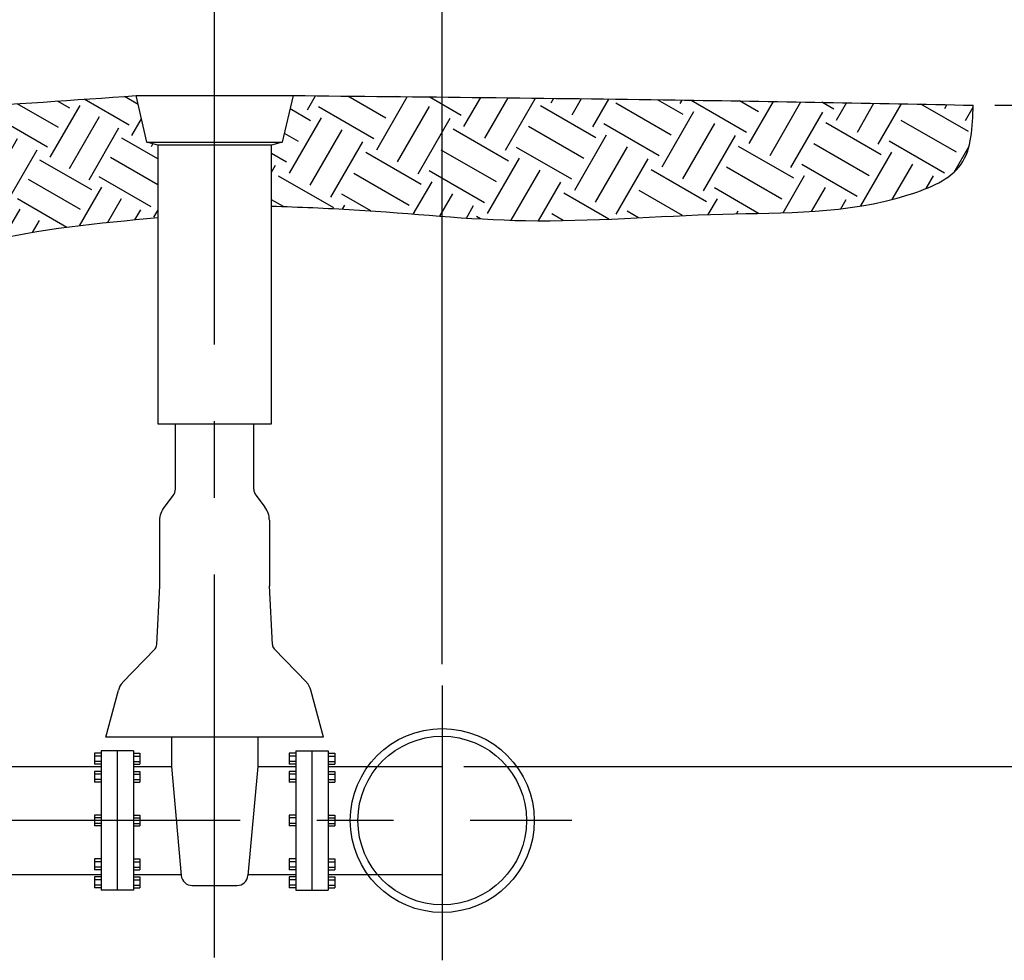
# Model space of a CAD drawing. Header units: feet. Extents: x 100 to 230, y 0 to 21.
# Tile 22 of 31: x 123.58 to 126.79, y 3.76 to 6.83. Entities that reach past the tile are written whole.
import ezdxf

# ---------------------------------------------------------------- set-up
doc = ezdxf.new("R2010")
doc.units = ezdxf.units.FT
doc.header["$MEASUREMENT"] = 0
doc.linetypes.add('( Center )', pattern=[2, 1.25, -0.25, 0.25, -0.25])
for name, color, linetype in [('PF_P_Text', 7, 'Continuous'), ('SC_Shading1', 253, 'Continuous'), ('SH_Text', 7, 'Continuous')]:
    doc.layers.add(name, color=color, linetype=linetype)
doc.styles.add('Slanted-Normal', font='calibrii.ttf', dxfattribs={"height": 0.14})
doc.dimstyles.new('Dec-0  Slanted', dxfattribs={"dimtxt": 0.14, "dimasz": 0.14, "dimexe": 0.07, "dimexo": 0.07, "dimgap": 0.07, "dimtad": 1, "dimdec": 0, "dimzin": 3, "dimdsep": 46, "dimtxsty": 'Slanted-Normal', "dimblk": 'Dim1', "dimcen": 0, "dimclrd": 95, "dimclre": 95, "dimclrt": 7, "dimaunit": 1, "dimadec": 5, "dimazin": 3, "dimtfac": 1, "dimtdec": 0, "dimtmove": 1, "dimatfit": 0, "dimldrblk": 'Dim1', "dimfxl": 1, "dimtolj": 1, "dimtzin": 0, "dimlwd": -1, "dimlwe": -1, "dimarcsym": 0})

# ---------------------------------------------------------------- blocks, each defined once
blk = doc.blocks.new('*X815')
at = {"color": 0}
for p, q in [((28.5442, 20.3306), (28.571, 20.377)), ((28.6031, 20.2921), (28.6515, 20.3758)), ((28.8678, 20.3287), (28.7874, 20.3751)), ((28.8593, 20.3607), (28.8682, 20.3761)), ((29.0536, 20.2755), (28.8913, 20.3693)), ((29.0888, 20.3364), (29.0103, 20.3817)), ((29.0622, 20.2435), (29.1471, 20.3905)), ((28.8327, 20.2678), (28.6703, 20.3615)), ((28.8061, 20.1749), (28.8998, 20.3373)), ((29.1231, 20.2083), (29.195, 20.3328)), ((28.6117, 20.26), (28.5442, 20.299)), ((28.7975, 20.2069), (28.6351, 20.3006)), ((28.867, 20.1397), (28.9607, 20.3021)), ((28.55, 20.1062), (28.6437, 20.2686)), ((28.9279, 20.1046), (29.0216, 20.2669)), ((30.5419, 20.2282), (30.5034, 20.2504)), ((30.7277, 20.175), (30.5872, 20.2562)), ((30.7559, 20.2399), (30.7125, 20.265)), ((28.5765, 20.1992), (28.5442, 20.2178)), ((28.6109, 20.0711), (28.7046, 20.2335)), ((29.1926, 20.1412), (29.0302, 20.2349)), ((29.7649, 20.0543), (29.8569, 20.2136)), ((29.8992, 20.1933), (29.9124, 20.2161)), ((29.9601, 20.1581), (29.9959, 20.2201)), ((30.021, 20.1229), (30.0796, 20.2243)), ((30.2857, 20.1596), (30.1655, 20.229)), ((30.2163, 20.2267), (30.2194, 20.2321)), ((30.2772, 20.1916), (30.3035, 20.2372)), ((30.5067, 20.1673), (30.3774, 20.242)), ((30.4801, 20.0744), (30.5739, 20.2368)), ((28.6718, 20.0359), (28.7655, 20.1983)), ((29.184, 20.1732), (29.195, 20.1921)), ((29.4259, 20.1234), (29.4689, 20.1979)), ((29.4479, 20.0208), (29.5416, 20.1832)), ((29.6345, 20.1566), (29.5572, 20.2013)), ((29.6431, 20.1246), (29.6904, 20.2066)), ((29.704, 20.0895), (29.7736, 20.21)), ((30.0296, 20.0909), (29.8672, 20.1847)), ((30.2506, 20.0987), (30.0882, 20.1924)), ((30.4716, 20.1064), (30.3092, 20.2002)), ((30.541, 20.0392), (30.6348, 20.2016)), ((30.7363, 20.143), (30.7663, 20.195)), ((28.9365, 20.0725), (28.7741, 20.1663)), ((29.1574, 20.0803), (28.9951, 20.174)), ((30.224, 20.0058), (30.3178, 20.1681)), ((30.6019, 20.0041), (30.6957, 20.1665)), ((29.5088, 19.9857), (29.6025, 20.1481)), ((29.9945, 20.03), (29.8321, 20.1238)), ((30.2154, 20.0378), (30.053, 20.1315)), ((30.2849, 19.9706), (30.3786, 20.133)), ((30.8172, 20.0692), (30.7042, 20.1344)), ((28.9013, 20.0117), (28.7389, 20.1054)), ((29.1223, 20.0194), (28.9599, 20.1131)), ((29.1309, 19.9874), (29.195, 20.0984)), ((29.7735, 20.0223), (29.6111, 20.1161)), ((29.9679, 19.9371), (30.0616, 20.0995)), ((30.3458, 19.9354), (30.4395, 20.0978)), ((30.7972, 20.1079), (30.802, 20.1163)), ((28.6803, 20.0039), (28.5442, 20.0825)), ((28.8747, 19.9187), (28.9685, 20.0811)), ((29.9593, 19.9691), (29.7969, 20.0629)), ((30.0288, 19.902), (30.1225, 20.0644)), ((30.6105, 19.9721), (30.4481, 20.0658)), ((30.8172, 19.9881), (30.6691, 20.0735)), ((28.8661, 19.9508), (28.7038, 20.0445)), ((28.9356, 19.8836), (29.0294, 20.046)), ((29.7383, 19.9614), (29.5759, 20.0552)), ((29.7117, 19.8685), (29.8055, 20.0309)), ((30.0897, 19.8668), (30.1834, 20.0292)), ((28.6452, 19.943), (28.5442, 20.0013)), ((28.6186, 19.8501), (28.7123, 20.0125)), ((28.9965, 19.8484), (29.0903, 20.0108)), ((29.5173, 19.9537), (29.4259, 20.0065)), ((30.3544, 19.9034), (30.192, 19.9972)), ((30.5753, 19.9112), (30.413, 20.0049)), ((30.7963, 19.9189), (30.6339, 20.0127)), ((28.6795, 19.815), (28.7732, 19.9773)), ((29.195, 19.9233), (29.0988, 19.9788)), ((29.7032, 19.9005), (29.5408, 19.9943)), ((29.7726, 19.8333), (29.8664, 19.9957)), ((30.5726, 19.8596), (30.6425, 19.9806)), ((28.7404, 19.7798), (28.8341, 19.9422)), ((29.1917, 19.9522), (29.195, 19.9578)), ((29.4556, 19.7999), (29.5494, 19.9623)), ((29.8335, 19.7982), (29.9273, 19.9606)), ((30.3192, 19.8425), (30.1568, 19.9363)), ((30.5328, 19.8545), (30.3778, 19.944)), ((30.6595, 19.8694), (30.7034, 19.9455)), ((28.61, 19.8821), (28.5442, 19.9201)), ((29.0051, 19.8164), (28.8427, 19.9102)), ((29.195, 19.8421), (29.0637, 19.9179)), ((29.4822, 19.8928), (29.4259, 19.9253)), ((29.5165, 19.7647), (29.6103, 19.9271)), ((30.0982, 19.8348), (29.9359, 19.9286)), ((30.3343, 19.8219), (30.3864, 19.912)), ((30.7457, 19.8781), (30.7643, 19.9103)), ((30.8049, 19.8869), (30.8172, 19.9082)), ((28.5442, 19.815), (28.578, 19.8736)), ((29.5774, 19.7296), (29.6712, 19.8919)), ((30.2482, 19.8023), (30.1217, 19.8754)), ((30.4252, 19.8386), (30.4473, 19.8769)), ((28.9699, 19.7555), (28.8076, 19.8493)), ((29.1909, 19.7633), (29.0285, 19.857)), ((29.447, 19.8319), (29.4259, 19.8441)), ((29.8421, 19.7662), (29.6797, 19.8599)), ((30.0631, 19.7739), (29.9007, 19.8677)), ((30.0783, 19.7533), (30.1303, 19.8434)), ((28.749, 19.7478), (28.5866, 19.8415)), ((28.9434, 19.6626), (29.0371, 19.825)), ((28.9348, 19.6946), (28.7724, 19.7884)), ((29.0042, 19.6275), (29.098, 19.7898)), ((29.586, 19.6975), (29.4259, 19.79)), ((29.807, 19.7053), (29.6446, 19.799)), ((30.0018, 19.7281), (29.8655, 19.8068)), ((30.1767, 19.7832), (30.1911, 19.8082)), ((28.7499, 19.7026), (28.781, 19.7564)), ((29.0651, 19.5923), (29.1589, 19.7547)), ((29.8091, 19.6622), (29.8741, 19.7748)), ((28.8139, 19.6727), (28.8419, 19.7212)), ((29.195, 19.7068), (29.1675, 19.7227)), ((29.7659, 19.6478), (29.6094, 19.7381)), ((29.9103, 19.6969), (29.935, 19.7396)), ((29.5508, 19.6367), (29.4259, 19.7088)), ((29.5474, 19.5838), (29.618, 19.7061)), ((28.8788, 19.6446), (28.9028, 19.6861)), ((29.2947, 19.568), (29.1323, 19.6618)), ((29.3213, 19.6609), (29.326, 19.6691)), ((29.6434, 19.6095), (29.6789, 19.671)), ((29.0113, 19.5963), (28.9113, 19.654)), ((29.3115, 19.5502), (29.3619, 19.6375)), ((29.5146, 19.5763), (29.4259, 19.6276)), ((29.1687, 19.5596), (29.0972, 19.6009)), ((29.3961, 19.5562), (29.4228, 19.6023))]:
    blk.add_line(p, q, dxfattribs=at)
blk = doc.blocks.new('Dim1')
h = blk.add_hatch(color=4)
h.dxf.hatch_style = 1
h.paths.add_polyline_path([(0, 0), (-1, -0.2), (-1, 0.2)])
at = {"color": 4}
blk.add_lwpolyline([(0, 0), (-1, -0.2), (-1, 0.2), (0, 0)], dxfattribs=at)
blk = doc.blocks.new('*D898')
at = {"layer": 'Defpoints', "color": 0, "transparency": 16777216}
for p in [(118.4849, 9.1656), (124.9541, 8.8791), (124.9541, 4.6541)]:
    blk.add_point(p, dxfattribs=at)
at = {"layer": 'PF_P_Text', "color": 95, "linetype": 'Continuous', "transparency": 16777216}
for p, q in [((118.4849, 9.0956), (118.4849, 8.8091)), ((124.9541, 4.7241), (124.9541, 8.9491)), ((118.6249, 8.8791), (124.8141, 8.8791))]:
    blk.add_line(p, q, dxfattribs=at)
at = {"layer": 'PF_P_Text', "color": 95, "transparency": 16777216, "xscale": 0.14, "yscale": 0.14, "zscale": 0.14, "rotation": 180}
blk.add_blockref('Dim1', (118.4849, 8.8791), dxfattribs=at)
at = {"layer": 'PF_P_Text', "color": 95, "transparency": 16777216, "xscale": 0.14, "yscale": 0.14, "zscale": 0.14}
blk.add_blockref('Dim1', (124.9541, 8.8791), dxfattribs=at)
at = {"layer": 'PF_P_Text', "color": 7, "transparency": 16777216, "insert": (121.7195, 9.0208), "char_height": 0.14, "attachment_point": 5, "style": 'Slanted-Normal'}
blk.add_mtext('\\A1;{9\'-0" MIN}', dxfattribs=at)
blk = doc.blocks.new('*D900')
at = {"layer": 'Defpoints', "color": 0, "transparency": 16777216}
for p in [(124.9541, 8.4883), (124.2118, 6.8636), (124.9541, 4.6541)]:
    blk.add_point(p, dxfattribs=at)
at = {"layer": 'PF_P_Text', "color": 95, "linetype": 'Continuous', "transparency": 16777216}
for p, q in [((124.2118, 6.9336), (124.2118, 8.5583)), ((124.9541, 4.7241), (124.9541, 8.5583)), ((124.0718, 8.4883), (123.9318, 8.4883)), ((124.2118, 8.4883), (124.9541, 8.4883)), ((125.0941, 8.4883), (125.9882, 8.4883))]:
    blk.add_line(p, q, dxfattribs=at)
at = {"layer": 'PF_P_Text', "color": 95, "transparency": 16777216, "xscale": 0.14, "yscale": 0.14, "zscale": 0.14}
blk.add_blockref('Dim1', (124.2118, 8.4883), dxfattribs=at)
at = {"layer": 'PF_P_Text', "color": 95, "transparency": 16777216, "xscale": 0.14, "yscale": 0.14, "zscale": 0.14, "rotation": 180}
blk.add_blockref('Dim1', (124.9541, 8.4883), dxfattribs=at)
at = {"layer": 'PF_P_Text', "color": 7, "transparency": 16777216, "insert": (125.6111, 8.63), "char_height": 0.14, "attachment_point": 5, "style": 'Slanted-Normal'}
blk.add_mtext('\\A1;{VARIES}', dxfattribs=at)
blk = doc.blocks.new('*D894')
at = {"layer": 'Defpoints', "color": 0, "transparency": 16777216}
for p in [(126.6858, 6.547), (124.9541, 4.39), (127.6955, 4.39)]:
    blk.add_point(p, dxfattribs=at)
at = {"layer": 'PF_P_Text', "color": 95, "linetype": 'Continuous', "transparency": 16777216}
for p, q in [((126.7558, 6.547), (127.7655, 6.547)), ((127.6955, 6.407), (127.6955, 4.53)), ((125.0241, 4.39), (127.7655, 4.39))]:
    blk.add_line(p, q, dxfattribs=at)
at = {"layer": 'PF_P_Text', "color": 95, "transparency": 16777216, "xscale": 0.14, "yscale": 0.14, "zscale": 0.14}
for p, rotation in [((127.6955, 6.547), 90), ((127.6955, 4.39), 270)]:
    blk.add_blockref('Dim1', p, dxfattribs=dict(at, rotation=rotation))
at = {"layer": 'PF_P_Text', "color": 7, "transparency": 16777216, "insert": (127.4377, 5.4685), "char_height": 0.14, "attachment_point": 5, "rotation": 90, "style": 'Slanted-Normal'}
blk.add_mtext('\\A1;4\'-0" \\PMIN.', dxfattribs=at)

msp = doc.modelspace()

# ---------------------------------------------------------------- hatches: boundary and pattern name
at = {"layer": 'SC_Shading1'}
h = msp.add_hatch(dxfattribs=at)
h.set_pattern_fill('EARTH', color=256, scale=0.83375, angle=60, style=0)
h.set_pattern_definition([(60, (91.70907, 1.40378), (-0.0762934, 0.2847309), [0.2084375, -0.2084375]), (60, (91.64138, 1.44286), (-0.0762934, 0.2847309), [0.2084375, -0.2084375]), (60, (91.57369, 1.48195), (-0.0762934, 0.2847309), [0.2084375, -0.2084375]), (150, (91.56415, 1.51754), (-0.2847309, -0.0762934), [0.2084375, -0.2084375]), (150, (91.60323, 1.58523), (-0.2847309, -0.0762934), [0.2084375, -0.2084375]), (150, (91.64231, 1.65292), (-0.2847309, -0.0762934), [0.2084375, -0.2084375])])
edge = h.paths.add_edge_path()
edge.add_line((124.4325, 6.426), (124.3972, 6.4166))
edge.add_line((124.3972, 6.4166), (124.3972, 6.2178))
edge.add_spline(control_points=[(124.3972, 6.2178), (124.4872, 6.2148), (124.7636, 6.2044), (125.2523, 6.1501), (125.8616, 6.2043), (126.3323, 6.1882), (126.679, 6.3328), (126.6835, 6.4756), (126.6858, 6.547)], knot_values=[0.066603, 0.066603, 0.066603, 0.066603, 0.325818, 0.862667, 1.480164, 2.066598, 2.255014, 2.44385, 2.44385, 2.44385, 2.44385], degree=3, periodic=0)
edge.add_spline(control_points=[(126.6858, 6.547), (126.6855, 6.547), (126.3614, 6.5535), (125.6221, 6.5671), (124.8831, 6.5744), (124.4677, 6.5785)], knot_values=[0, 0, 0, 0, 0.000838, 0.932908, 2.128449, 2.128449, 2.128449, 2.128449], degree=3, periodic=0)
edge.add_line((124.4677, 6.5785), (124.4325, 6.426))

# ---------------------------------------------------------------- linework, layer by layer
at = {"layer": 'SH_Text', "linetype": '( Center )'}
for p, q in [((124.2118, 3.7667), (124.2118, 6.8636)), ((121.045, 4.2153), (125.3763, 4.2153))]:
    msp.add_line(p, q, dxfattribs=at)
at = {"layer": 'SH_Text'}
for p, q in [((123.9912, 6.426), (124.4325, 6.426)), ((124.3397, 5.295), (124.3397, 5.5076)), ((124.347, 5.2734), (124.3757, 5.2362)), ((124.3903, 5.1932), (124.3903, 4.9777)), ((124.0232, 4.7876), (124.0334, 4.9795)), ((124.4004, 4.7876), (124.3903, 4.9795)), ((123.9115, 4.6634), (124.0174, 4.7741)), ((124.5121, 4.6634), (124.4062, 4.7741)), ((123.8567, 4.4858), (123.8978, 4.639)), ((124.567, 4.4858), (124.5259, 4.639)), ((124.9541, 4.6541), (124.9541, 3.7577)), ((124.567, 4.4858), (123.8567, 4.4858)), ((124.0707, 4.4858), (124.0707, 4.39)), ((124.3529, 4.4858), (124.3529, 4.39)), ((123.8203, 4.433), (123.8203, 4.3978)), ((123.8415, 4.433), (123.8203, 4.433)), ((123.8415, 4.4409), (123.8415, 3.9864)), ((123.9473, 4.4409), (123.8415, 4.4409)), ((123.8944, 4.4409), (123.8944, 3.9864)), ((123.9473, 4.4409), (123.9473, 3.9864)), ((123.9473, 4.433), (123.9684, 4.433)), ((123.9684, 4.433), (123.9684, 4.3978)), ((124.4552, 4.433), (124.4552, 4.3978)), ((124.4764, 4.433), (124.4552, 4.433)), ((124.4764, 4.4409), (124.4764, 3.9864)), ((124.4764, 4.4409), (124.5822, 4.4409)), ((124.5293, 4.4409), (124.5293, 3.9864)), ((124.5822, 4.4409), (124.5822, 3.9864)), ((124.5822, 4.433), (124.6033, 4.433)), ((124.6033, 4.433), (124.6033, 4.3978)), ((123.8415, 4.4239), (123.8203, 4.4239)), ((123.8415, 4.4062), (123.8203, 4.4062)), ((123.9473, 4.4239), (123.9684, 4.4239)), ((123.9473, 4.4062), (123.9684, 4.4062)), ((124.4764, 4.4239), (124.4552, 4.4239)), ((124.4764, 4.4062), (124.4552, 4.4062)), ((124.5822, 4.4239), (124.6033, 4.4239)), ((124.5822, 4.4062), (124.6033, 4.4062)), ((121.9481, 4.39), (123.8415, 4.39)), ((123.8415, 4.3978), (123.8203, 4.3978)), ((123.8415, 4.374), (123.8203, 4.374)), ((123.8203, 4.374), (123.8203, 4.3387)), ((123.9473, 4.3978), (123.9684, 4.3978)), ((123.9473, 4.39), (124.0707, 4.39)), ((123.9473, 4.374), (123.9684, 4.374)), ((123.9684, 4.374), (123.9684, 4.3387)), ((124.0707, 4.39), (124.1031, 4.0341)), ((124.3529, 4.39), (124.3206, 4.0341)), ((124.3529, 4.39), (124.4764, 4.39)), ((124.4764, 4.3978), (124.4552, 4.3978)), ((124.4552, 4.374), (124.4552, 4.3387)), ((124.4764, 4.374), (124.4552, 4.374)), ((124.5822, 4.3978), (124.6033, 4.3978)), ((124.5822, 4.39), (124.9541, 4.39)), ((124.5822, 4.374), (124.6033, 4.374)), ((124.6033, 4.374), (124.6033, 4.3387)), ((123.8415, 4.3648), (123.8203, 4.3648)), ((123.8415, 4.3471), (123.8203, 4.3471)), ((123.8415, 4.3387), (123.8203, 4.3387)), ((123.9473, 4.3648), (123.9684, 4.3648)), ((123.9473, 4.3471), (123.9684, 4.3471)), ((123.9473, 4.3387), (123.9684, 4.3387)), ((124.4764, 4.3648), (124.4552, 4.3648)), ((124.4764, 4.3471), (124.4552, 4.3471)), ((124.4764, 4.3387), (124.4552, 4.3387)), ((124.5822, 4.3648), (124.6033, 4.3648)), ((124.5822, 4.3471), (124.6033, 4.3471)), ((124.5822, 4.3387), (124.6033, 4.3387)), ((123.8415, 4.2313), (123.8203, 4.2313)), ((123.8203, 4.2313), (123.8203, 4.196)), ((123.8415, 4.2222), (123.8203, 4.2222)), ((123.9473, 4.2313), (123.9684, 4.2313)), ((123.9473, 4.2222), (123.9684, 4.2222)), ((123.9684, 4.2313), (123.9684, 4.196)), ((124.4552, 4.2313), (124.4552, 4.196)), ((124.4764, 4.2313), (124.4552, 4.2313)), ((124.4764, 4.2222), (124.4552, 4.2222)), ((124.5822, 4.2313), (124.6033, 4.2313)), ((124.5822, 4.2222), (124.6033, 4.2222)), ((124.6033, 4.2313), (124.6033, 4.196)), ((123.8415, 4.2044), (123.8203, 4.2044)), ((123.8415, 4.196), (123.8203, 4.196)), ((123.9473, 4.2044), (123.9684, 4.2044)), ((123.9473, 4.196), (123.9684, 4.196)), ((124.4764, 4.2044), (124.4552, 4.2044)), ((124.4764, 4.196), (124.4552, 4.196)), ((124.5822, 4.2044), (124.6033, 4.2044)), ((124.5822, 4.196), (124.6033, 4.196)), ((123.8415, 4.0886), (123.8203, 4.0886)), ((123.8203, 4.0886), (123.8203, 4.0534)), ((123.8415, 4.0795), (123.8203, 4.0795)), ((123.9473, 4.0886), (123.9684, 4.0886)), ((123.9473, 4.0795), (123.9684, 4.0795)), ((123.9684, 4.0886), (123.9684, 4.0534)), ((124.4552, 4.0886), (124.4552, 4.0534)), ((124.4764, 4.0886), (124.4552, 4.0886)), ((124.4764, 4.0795), (124.4552, 4.0795)), ((124.5822, 4.0886), (124.6033, 4.0886)), ((124.5822, 4.0795), (124.6033, 4.0795)), ((124.6033, 4.0886), (124.6033, 4.0534)), ((123.8415, 4.0618), (123.8203, 4.0618)), ((123.8415, 4.0534), (123.8203, 4.0534)), ((123.9473, 4.0618), (123.9684, 4.0618)), ((123.9473, 4.0534), (123.9684, 4.0534)), ((124.4764, 4.0618), (124.4552, 4.0618)), ((124.4764, 4.0534), (124.4552, 4.0534)), ((124.5822, 4.0618), (124.6033, 4.0618)), ((124.5822, 4.0534), (124.6033, 4.0534)), ((121.9481, 4.0373), (123.8415, 4.0373)), ((123.8415, 4.0295), (123.8203, 4.0295)), ((123.8203, 4.0295), (123.8203, 3.9943)), ((123.8415, 4.0204), (123.8203, 4.0204)), ((123.9473, 4.0373), (124.1028, 4.0373)), ((123.9473, 4.0295), (123.9684, 4.0295)), ((123.9473, 4.0204), (123.9684, 4.0204)), ((123.9684, 4.0295), (123.9684, 3.9943)), ((124.3208, 4.0373), (124.4764, 4.0373)), ((124.4552, 4.0295), (124.4552, 3.9943)), ((124.4764, 4.0295), (124.4552, 4.0295)), ((124.4764, 4.0204), (124.4552, 4.0204)), ((124.5822, 4.0373), (124.9541, 4.0373)), ((124.5822, 4.0295), (124.6033, 4.0295)), ((124.5822, 4.0204), (124.6033, 4.0204)), ((124.6033, 4.0295), (124.6033, 3.9943)), ((123.8415, 4.0027), (123.8203, 4.0027)), ((123.8415, 3.9943), (123.8203, 3.9943)), ((123.9473, 3.9864), (123.8415, 3.9864)), ((123.9473, 4.0027), (123.9684, 4.0027)), ((123.9473, 3.9943), (123.9684, 3.9943)), ((124.1382, 4.002), (124.2854, 4.002)), ((124.4764, 4.0027), (124.4552, 4.0027)), ((124.4764, 3.9943), (124.4552, 3.9943)), ((124.4764, 3.9864), (124.5822, 3.9864)), ((124.5822, 4.0027), (124.6033, 4.0027)), ((124.5822, 3.9943), (124.6033, 3.9943))]:
    msp.add_line(p, q, dxfattribs=at)
msp.add_lwpolyline([(123.9559, 6.5785), (124.4677, 6.5785), (124.4325, 6.426), (124.3972, 6.4166), (124.0264, 6.4166), (123.9912, 6.426)], close=True, dxfattribs=at)
msp.add_lwpolyline([(124.0264, 6.4166), (124.0264, 5.5076), (124.3972, 5.5076), (124.3972, 6.4166)], dxfattribs=at)
msp.add_lwpolyline([(124.0333, 4.9777), (124.0333, 5.1932, -0.165573), (124.048, 5.2362), (124.0766, 5.2734, 0.165573), (124.084, 5.295), (124.084, 5.5076)], format="xyb", dxfattribs=at)
for radius in [0.3, 0.275]:
    msp.add_circle((124.9541, 4.2137), radius, dxfattribs=at)
for centre, radius, start, end in [((124.3749, 5.295), 0.0353, 180, 217.6054), ((124.3198, 5.1932), 0.0705, 0, 37.6054), ((124.0021, 4.7887), 0.0212, 316.2714, 356.9736), ((124.4215, 4.7887), 0.0212, 183.0264, 223.7286), ((123.9523, 4.6244), 0.0564, 136.2714, 164.9859), ((124.4714, 4.6244), 0.0564, 15.0141, 43.7286), ((124.1382, 4.0373), 0.0353, 185.1944, 270), ((124.2854, 4.0373), 0.0353, 270, 354.8056)]:
    msp.add_arc(centre, radius, start, end, dxfattribs=at)
for points in [[(122.5764, 6.5041), (123.35, 6.5385), (123.9559, 6.5785)], [(124.0264, 6.1797), (123.4559, 6.0991), (122.8645, 5.9112), (122.4344, 5.8307), (121.6576, 6.0991)]]:
    msp.add_spline(points, degree=3, dxfattribs=at)
for points, knots in [([(124.4677, 6.5785), (124.8831, 6.5744), (125.6221, 6.5671), (126.3614, 6.5535), (126.6855, 6.547), (126.6858, 6.547)], [0, 0, 0, 0, 1.19554, 2.12761, 2.128449, 2.128449, 2.128449, 2.128449]), ([(124.3972, 6.2178), (124.4872, 6.2148), (124.7636, 6.2044), (125.2523, 6.1501), (125.8616, 6.2043), (126.3323, 6.1882), (126.679, 6.3328), (126.6835, 6.4756), (126.6858, 6.547)], [0.066603, 0.066603, 0.066603, 0.066603, 0.325818, 0.862667, 1.480164, 2.066598, 2.255014, 2.44385, 2.44385, 2.44385, 2.44385])]:
    msp.add_open_spline(points, degree=3, knots=knots, dxfattribs=at)

# ---------------------------------------------------------------- block references
at = {"layer": 'SC_Shading1', "xscale": 1.0421875, "yscale": 1.0421875, "zscale": 1.0421875}
msp.add_blockref('*X815', (91.9092, -14.5441), dxfattribs=at)

# ---------------------------------------------------------------- dimensions: what is measured, and where the dimension line sits
at = {"layer": 'PF_P_Text'}
dim = msp.add_linear_dim(base=(124.9541, 8.8791), p1=(118.4849, 9.1656), p2=(124.9541, 4.6541), text='{9\'-0" MIN}', dimstyle='Dec-0  Slanted', override={"dimpost": "'"}, dxfattribs=at)
dim.commit()
dim.dimension.update_dxf_attribs({"geometry": '*D898', "text_midpoint": (121.7195, 8.8791), "dimtype": 160})
dim = msp.add_linear_dim(base=(124.9541, 8.4883), p1=(124.2118, 6.8636), p2=(124.9541, 4.6541), text='{VARIES}', dimstyle='Dec-0  Slanted', override={"dimpost": "'"}, dxfattribs=at)
dim.commit()
dim.dimension.update_dxf_attribs({"geometry": '*D900', "text_midpoint": (125.6111, 8.63)})
dim = msp.add_linear_dim(base=(127.6955, 4.39), p1=(126.6858, 6.547), p2=(124.9541, 4.39), angle=90, text='4\'-0" \\PMIN.', dimstyle='Dec-0  Slanted', override={"dimpost": "'"}, dxfattribs=at)
dim.commit()
dim.dimension.update_dxf_attribs({"geometry": '*D894', "text_midpoint": (127.6955, 5.4685), "dimtype": 160})

doc.saveas('drawing.dxf')
